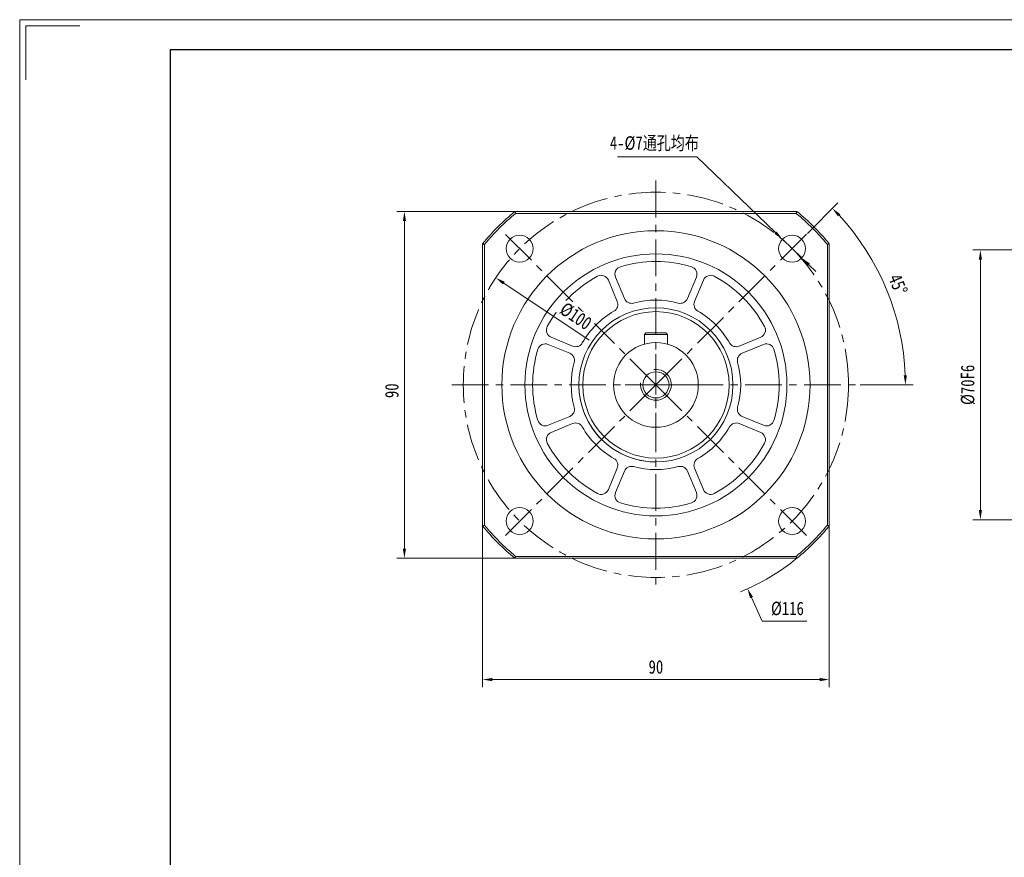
# Model space of a CAD drawing. Header units: millimetres. Extents: x -75 to 581, y -76 to 388.
# Tile 2 of 4: x -75 to 180, y 170 to 388. Entities that reach past the tile are written whole.
import ezdxf

# ---------------------------------------------------------------- set-up
doc = ezdxf.new("R2010")
doc.units = ezdxf.units.MM
doc.header["$LTSCALE"] = 1.5
doc.linetypes.add('CENTER', pattern=[10.16, 6.35, -1.27, 1.27, -1.27])
doc.layers.get('0').update_dxf_attribs({"lineweight": 18})
for name, color, linetype, lineweight in [('1轮廓实线层', 7, 'Continuous', 18), ('2细线层', 4, 'Continuous', 18), ('3中心线层', 1, 'CENTER', 18), ('7标注层', 4, 'Continuous', 18), ('图框_外框线', 7, 'Continuous', 18)]:
    doc.layers.add(name, color=color, linetype=linetype, lineweight=lineweight)
doc.styles.add('TH_GBDIM', font='txt', dxfattribs={"width": 0.8})
doc.dimstyles.new('TH_GBDIM', dxfattribs={"dimtxt": 3.5, "dimasz": 2.5, "dimexe": 2, "dimexo": 0, "dimgap": 1.5, "dimtad": 1, "dimdec": 1, "dimdsep": 46, "dimtxsty": 'TH_GBDIM', "dimcen": 2.5, "dimdle": 5, "dimclrd": 4, "dimclre": 4, "dimclrt": 3, "dimadec": 0, "dimazin": 2, "dimtfac": 0.714286, "dimtdec": 1, "dimtmove": 0, "dimatfit": 3, "dimfxl": 0, "dimtolj": 1, "dimarcsym": 0})

# ---------------------------------------------------------------- blocks, each defined once
blk = doc.blocks.new('*X14')
at = {"layer": '7标注层'}
for points in [[(173.62, 325.37), (174.46, 325.37), (174.04, 327.87)], [(173.62, 260.37), (174.46, 260.37), (174.04, 257.87)]]:
    blk.add_hatch(color=4, dxfattribs=at).paths.add_polyline_path(points, flags=0)
at = {"layer": '7标注层', "color": 4}
for p, q in [((198.25, 327.87), (172.04, 327.87)), ((174.04, 325.37), (174.04, 260.37)), ((198.25, 257.87), (172.04, 257.87))]:
    blk.add_line(p, q, dxfattribs=at)
at = {"layer": '7标注层', "color": 3, "insert": (170.79, 292.87), "char_height": 3.5, "width": 19.32, "attachment_point": 5, "rotation": 90, "style": 'TH_GBDIM'}
blk.add_mtext('%%C70F6', dxfattribs=at)
blk = doc.blocks.new('*X18')
at = {"layer": '7标注层'}
for points in [[(47.31, 216.81), (47.31, 215.98), (44.81, 216.4)], [(132.31, 216.81), (132.31, 215.98), (134.81, 216.4)]]:
    blk.add_hatch(color=4, dxfattribs=at).paths.add_polyline_path(points, flags=0)
at = {"layer": '7标注层', "color": 4}
for p, q in [((44.81, 256.28), (44.81, 214.4)), ((134.81, 256.28), (134.81, 214.4)), ((47.31, 216.4), (132.31, 216.4))]:
    blk.add_line(p, q, dxfattribs=at)
at = {"layer": '7标注层', "color": 3, "insert": (89.81, 219.65), "char_height": 3.5, "width": 7.2178, "attachment_point": 5, "style": 'TH_GBDIM'}
blk.add_mtext('90', dxfattribs=at)
blk = doc.blocks.new('*X19')
at = {"layer": '7标注层'}
blk.add_hatch(color=4, dxfattribs=at).paths.add_polyline_path([(115, 237.86), (114.24, 237.52), (113.59, 239.97)], flags=0)
at = {"layer": '7标注层', "color": 4}
for p, q in [((89.81, 290.37), (89.81, 295.37)), ((87.31, 292.87), (92.31, 292.87)), ((117.38, 231.53), (114.62, 237.69)), ((129.02, 231.53), (117.38, 231.53))]:
    blk.add_line(p, q, dxfattribs=at)
blk.add_arc((89.81, 292.87), 58, 292.2321, 309.1167, dxfattribs=at)
at = {"layer": '7标注层', "color": 3, "insert": (123.95, 234.78), "char_height": 3.5, "width": 15.3378, "attachment_point": 5, "style": 'TH_GBDIM'}
blk.add_mtext('%%C116', dxfattribs=at)
blk = doc.blocks.new('*X20')
at = {"layer": '7标注层'}
for points in [[(24.1, 335.37), (24.93, 335.37), (24.52, 337.87)], [(24.1, 250.37), (24.93, 250.37), (24.52, 247.87)]]:
    blk.add_hatch(color=4, dxfattribs=at).paths.add_polyline_path(points, flags=0)
at = {"layer": '7标注层', "color": 4}
for p, q in [((53.22, 337.87), (22.52, 337.87)), ((24.52, 335.37), (24.52, 250.37)), ((53.22, 247.87), (22.52, 247.87))]:
    blk.add_line(p, q, dxfattribs=at)
at = {"layer": '7标注层', "color": 3, "insert": (21.27, 291.35), "char_height": 3.5, "width": 7.2178, "attachment_point": 5, "rotation": 90, "style": 'TH_GBDIM'}
blk.add_mtext('90', dxfattribs=at)
blk = doc.blocks.new('*X21')
at = {"layer": '7标注层'}
for points in [[(121.13, 332.69), (120.56, 332.09), (122.64, 330.66)], [(129.77, 324.36), (129.19, 323.76), (127.68, 325.8)]]:
    blk.add_hatch(color=4, dxfattribs=at).paths.add_polyline_path(points, flags=0)
at = {"layer": '7标注层', "color": 4}
for p, q in [((79.85, 352.08), (100.44, 352.08)), ((100.44, 352.08), (120.84, 332.39)), ((127.68, 325.8), (122.64, 330.66)), ((129.48, 324.06), (131.28, 322.33))]:
    blk.add_line(p, q, dxfattribs=at)
at = {"layer": '7标注层', "color": 3, "insert": (89.4, 355.44), "char_height": 3.5, "width": 47.1022, "attachment_point": 5, "style": 'TH_GBDIM'}
blk.add_mtext('4-%%C7通孔均布', dxfattribs=at)
blk = doc.blocks.new('*X22')
for points in [[(137.05, 336.59), (137.65, 337.17), (135.62, 338.68)], [(154.96, 295.38), (154.13, 295.36), (154.59, 292.87)]]:
    blk.add_hatch(color=4).paths.add_polyline_path(points, flags=0)
at = {"color": 4}
for p, q in [((129.12, 332.19), (137.03, 340.1)), ((142.81, 292.87), (156.59, 292.87))]:
    blk.add_line(p, q, dxfattribs=at)
blk.add_arc((89.81, 292.87), 64.78, 2.2112, 42.7888, dxfattribs=at)
at = {"color": 3, "insert": (152.66, 318.91), "char_height": 3.5, "width": 10.8025, "attachment_point": 5, "rotation": 292.5, "style": 'TH_GBDIM'}
blk.add_mtext('45%%D', dxfattribs=at)
blk = doc.blocks.new('*X33')
at = {"layer": '7标注层'}
blk.add_hatch(color=4, dxfattribs=at).paths.add_polyline_path([(50.55, 319.62), (50.09, 318.92), (48.24, 320.66)], flags=0)
at = {"layer": '7标注层', "color": 4}
blk.add_line((72.48, 304.45), (50.32, 319.27), dxfattribs=at)
at = {"layer": '7标注层', "color": 3, "insert": (69, 310.69), "char_height": 3.5, "width": 16.6024, "attachment_point": 5, "rotation": 326.2399, "style": 'TH_GBDIM'}
blk.add_mtext('%%C100', dxfattribs=at)

msp = doc.modelspace()

# ---------------------------------------------------------------- linework, layer by layer
at = {"color": 7, "linetype": 'Continuous', "lineweight": 15}
for p, q in [((53.22, 337.87), (126.4, 337.87)), ((126.22, 337.37), (53.39, 337.37)), ((44.81, 256.28), (44.81, 329.46)), ((45.31, 329.29), (45.31, 256.46)), ((134.31, 256.46), (134.31, 329.29)), ((134.81, 329.46), (134.81, 256.28)), ((79.77, 314.49), (77.46, 320.07)), ((79.31, 320.83), (81.62, 315.25)), ((98, 315.25), (100.31, 320.83)), ((102.15, 320.07), (99.84, 314.49)), ((62.61, 305.22), (68.19, 302.91)), ((86.81, 305.97), (87.21, 306.37)), ((92.81, 305.97), (86.81, 305.97)), ((86.81, 303.46), (86.81, 305.97)), ((87.21, 306.37), (92.41, 306.37)), ((92.81, 305.97), (92.41, 306.37)), ((92.81, 303.46), (92.81, 305.97)), ((111.42, 302.91), (117, 305.22)), ((67.43, 301.06), (61.85, 303.37)), ((117.77, 303.37), (112.19, 301.06)), ((61.85, 282.37), (67.43, 284.68)), ((112.19, 284.68), (117.77, 282.37)), ((68.19, 282.84), (62.61, 280.53)), ((117, 280.53), (111.42, 282.84)), ((77.46, 265.68), (79.77, 271.26)), ((99.84, 271.26), (102.15, 265.68)), ((81.62, 270.49), (79.31, 264.91)), ((100.31, 264.91), (98, 270.49)), ((53.39, 248.37), (126.22, 248.37)), ((126.4, 247.87), (53.22, 247.87))]:
    msp.add_line(p, q, dxfattribs=at)
for centre, radius in [((89.81, 292.87), 40), ((54.45, 328.23), 3.5), ((125.16, 328.23), 3.5), ((89.81, 292.87), 34), ((89.81, 292.87), 20), ((89.81, 292.87), 19), ((89.81, 292.87), 11), ((54.45, 257.52), 3.5), ((125.16, 257.52), 3.5)]:
    msp.add_circle(centre, radius, dxfattribs=at)
for centre, radius, start, end in [((89.81, 292.87), 58, 129.1167, 140.8833), ((89.81, 292.87), 58, 39.1167, 50.8833), ((89.81, 292.87), 57.5, 129.2934, 140.7066), ((89.81, 292.87), 57.5, 39.2934, 50.7066), ((89.81, 292.87), 32, 73.2392, 106.7608), ((81.16, 321.6), 2, 106.7608, 202.5), ((98.46, 321.6), 2, 337.5, 73.2392), ((89.81, 292.87), 32, 118.2392, 151.7608), ((75.61, 319.3), 2, 22.5, 118.2392), ((104, 319.3), 2, 61.7608, 157.5), ((89.81, 292.87), 32, 28.2392, 61.7608), ((77.92, 313.72), 2, 299.6808, 22.5), ((83.47, 316.02), 2, 202.5, 285.3192), ((89.81, 292.87), 22, 74.6808, 105.3192), ((96.15, 316.02), 2, 254.6808, 337.5), ((101.69, 313.72), 2, 157.5, 240.3192), ((89.81, 292.87), 22, 119.6808, 150.3192), ((89.81, 292.87), 22, 29.6808, 60.3192), ((63.38, 307.07), 2, 151.7608, 247.5), ((116.24, 307.07), 2, 292.5, 28.2392), ((89.81, 292.87), 32, 163.2392, 196.7608), ((61.08, 301.52), 2, 67.5, 163.2392), ((68.96, 304.76), 2, 247.5, 330.3192), ((110.66, 304.76), 2, 209.6808, 292.5), ((118.53, 301.52), 2, 16.7608, 112.5), ((89.81, 292.87), 32, 343.2392, 16.7608), ((66.66, 299.21), 2, 344.6808, 67.5), ((112.95, 299.21), 2, 112.5, 195.3192), ((89.81, 292.87), 22, 164.6808, 195.3192), ((89.81, 292.87), 22, 344.6808, 15.3192), ((89.81, 292.87), 20, 180, 199.8512), ((66.66, 286.53), 2, 292.5, 15.3192), ((112.95, 286.53), 2, 164.6808, 247.5), ((89.81, 292.87), 20, 199.8512, 270), ((61.08, 284.22), 2, 196.7608, 292.5), ((68.96, 280.99), 2, 29.6808, 112.5), ((89.81, 292.87), 22, 209.6808, 240.3192), ((89.81, 292.87), 22, 299.6808, 330.3192), ((110.66, 280.99), 2, 67.5, 150.3192), ((118.53, 284.22), 2, 247.5, 343.2392), ((63.38, 278.68), 2, 112.5, 208.2392), ((116.24, 278.68), 2, 331.7608, 67.5), ((89.81, 292.87), 32, 208.2392, 241.7608), ((89.81, 292.87), 32, 298.2392, 331.7608), ((77.92, 272.02), 2, 337.5, 60.3192), ((101.69, 272.02), 2, 119.6808, 202.5), ((83.47, 269.73), 2, 74.6808, 157.5), ((89.81, 292.87), 22, 254.6808, 285.3192), ((96.15, 269.73), 2, 22.5, 105.3192), ((75.61, 266.44), 2, 241.7608, 337.5), ((81.16, 264.15), 2, 157.5, 253.2392), ((98.46, 264.15), 2, 286.7608, 22.5), ((104, 266.44), 2, 202.5, 298.2392), ((89.81, 292.87), 32, 253.2392, 286.7608), ((89.81, 292.87), 58, 219.1167, 230.8833), ((89.81, 292.87), 57.5, 219.2934, 230.7066), ((89.81, 292.87), 57.5, 309.2934, 320.7066), ((89.81, 292.87), 58, 309.1167, 320.8833)]:
    msp.add_arc(centre, radius, start, end, dxfattribs=at)
for points in [[(53.39, 337.37), (53.22, 337.87)], [(126.22, 337.37), (126.4, 337.87)], [(45.31, 329.29), (44.81, 329.46)], [(134.81, 329.46), (134.31, 329.29)], [(45.31, 256.46), (44.81, 256.28)], [(134.81, 256.28), (134.31, 256.46)], [(53.22, 247.87), (53.39, 248.37)], [(126.4, 247.87), (126.22, 248.37)]]:
    msp.add_open_spline(points, degree=1, dxfattribs=at)
at = {"layer": '1轮廓实线层'}
msp.add_circle((89.81, 292.87), 3.4, dxfattribs=at)
at = {"layer": '2细线层'}
msp.add_arc((89.81, 292.87), 4, 172.5, 97.5, dxfattribs=at)
at = {"layer": '3中心线层'}
for p, q in [((89.81, 345.87), (89.81, 239.87)), ((89.81, 292.87), (50.49, 332.19)), ((89.81, 292.87), (129.12, 332.19)), ((89.81, 300.87), (89.81, 284.87)), ((36.81, 292.87), (142.81, 292.87)), ((89.81, 292.87), (50.49, 253.56)), ((97.81, 292.87), (81.81, 292.87)), ((89.81, 292.87), (129.12, 253.56))]:
    msp.add_line(p, q, dxfattribs=at)
msp.add_circle((89.81, 292.87), 50, dxfattribs=at)
at = {"layer": '图框_外框线', "color": 3}
msp.add_lwpolyline([(-73.79, 372.01), (-73.79, 386.07), (-59.73, 386.07)], dxfattribs=at)

# ---------------------------------------------------------------- dimensions: what is measured, and where the dimension line sits
dim = msp.add_angular_dim_2l(base=(149.66, 317.66), line1=((36.81, 292.87), (142.81, 292.87)), line2=((89.81, 292.87), (129.12, 332.19)), dimstyle='TH_GBDIM', override={"dimtad": 1, "dimtih": 0, "dimtoh": 0, "dimsah": 1, "dimtdec": 0, "dimtzin": 8})
dim.commit()
dim.dimension.update_dxf_attribs({"geometry": '*X22', "text_midpoint": (152.66, 318.91)})
at = {"layer": '7标注层'}
dim = msp.add_diameter_dim_2p(p1=(127.68, 325.8), p2=(122.64, 330.66), text='4-<>通孔均布', dimstyle='TH_GBDIM', override={"dimtoh": 1, "dimpost": '%%C<>', "dimsah": 1, "dimtzin": 0}, dxfattribs=at)
dim.commit()
dim.dimension.update_dxf_attribs({"geometry": '*X21', "text_midpoint": (100.44, 352.08), "dimtype": 163})
dim = msp.add_diameter_dim_2p(p1=(66.02, 345.77), p2=(113.59, 239.97), dimstyle='TH_GBDIM', override={"dimtih": 1, "dimtoh": 1, "dimpost": '%%C<>', "dimsah": 1, "dimtofl": 0, "dimtzin": 0}, dxfattribs=at)
dim.commit()
dim.dimension.update_dxf_attribs({"geometry": '*X19', "text_midpoint": (117.38, 231.53), "dimtype": 163})
dim = msp.add_linear_dim(base=(24.52, 247.87), p1=(53.22, 337.87), p2=(53.22, 247.87), angle=90, dimstyle='TH_GBDIM', override={"dimsah": 1, "dimtzin": 0}, dxfattribs=at)
dim.commit()
dim.dimension.update_dxf_attribs({"geometry": '*X20', "text_midpoint": (24.52, 291.35), "dimtype": 160})
dim = msp.add_linear_dim(base=(174.04, 257.87), p1=(198.25, 327.87), p2=(198.25, 257.87), angle=90, text='%%C<>F6', dimstyle='TH_GBDIM', override={"dimsah": 1, "dimtzin": 0}, dxfattribs=at)
dim.commit()
dim.dimension.update_dxf_attribs({"geometry": '*X14', "text_midpoint": (174.04, 292.87), "dimtype": 160})
dim = msp.add_linear_dim(base=(134.81, 216.4), p1=(44.81, 256.28), p2=(134.81, 256.28), dimstyle='TH_GBDIM', override={"dimsah": 1, "dimtzin": 0}, dxfattribs=at)
dim.commit()
dim.dimension.update_dxf_attribs({"geometry": '*X18', "text_midpoint": (89.81, 216.4), "dimtype": 160})

# ---------------------------------------------------------------- next in the draw order: wipeouts: each hides what was drawn before it
msp.add_wipeout([(63.7, 311.89), (65.87, 315.13), (74.29, 309.5), (72.13, 306.25)]).dxf.layer = '1轮廓实线层'

# ---------------------------------------------------------------- next in the draw order: linework, layer by layer
at = {"layer": '图框_外框线', "color": 3}
msp.add_lwpolyline([(-75.35, -76.42), (580.89, -76.42), (580.89, 387.63), (-75.35, 387.63)], close=True, dxfattribs=at)
at = {"layer": '图框_外框线', "color": 3, "lineweight": 25}
msp.add_lwpolyline([(-36.29, -68.61), (573.07, -68.61), (573.07, 379.82), (-36.29, 379.82)], close=True, dxfattribs=at)

# ---------------------------------------------------------------- next in the draw order: dimensions: what is measured, and where the dimension line sits
at = {"layer": '7标注层'}
dim = msp.add_diameter_dim_2p(p1=(131.38, 265.09), p2=(48.24, 320.66), dimstyle='TH_GBDIM', override={"dimpost": '%%C<>', "dimsah": 1, "dimtzin": 0}, dxfattribs=at)
dim.commit()
dim.dimension.update_dxf_attribs({"geometry": '*X33', "text_midpoint": (67.19, 307.99), "dimtype": 163})

doc.saveas('drawing.dxf')
